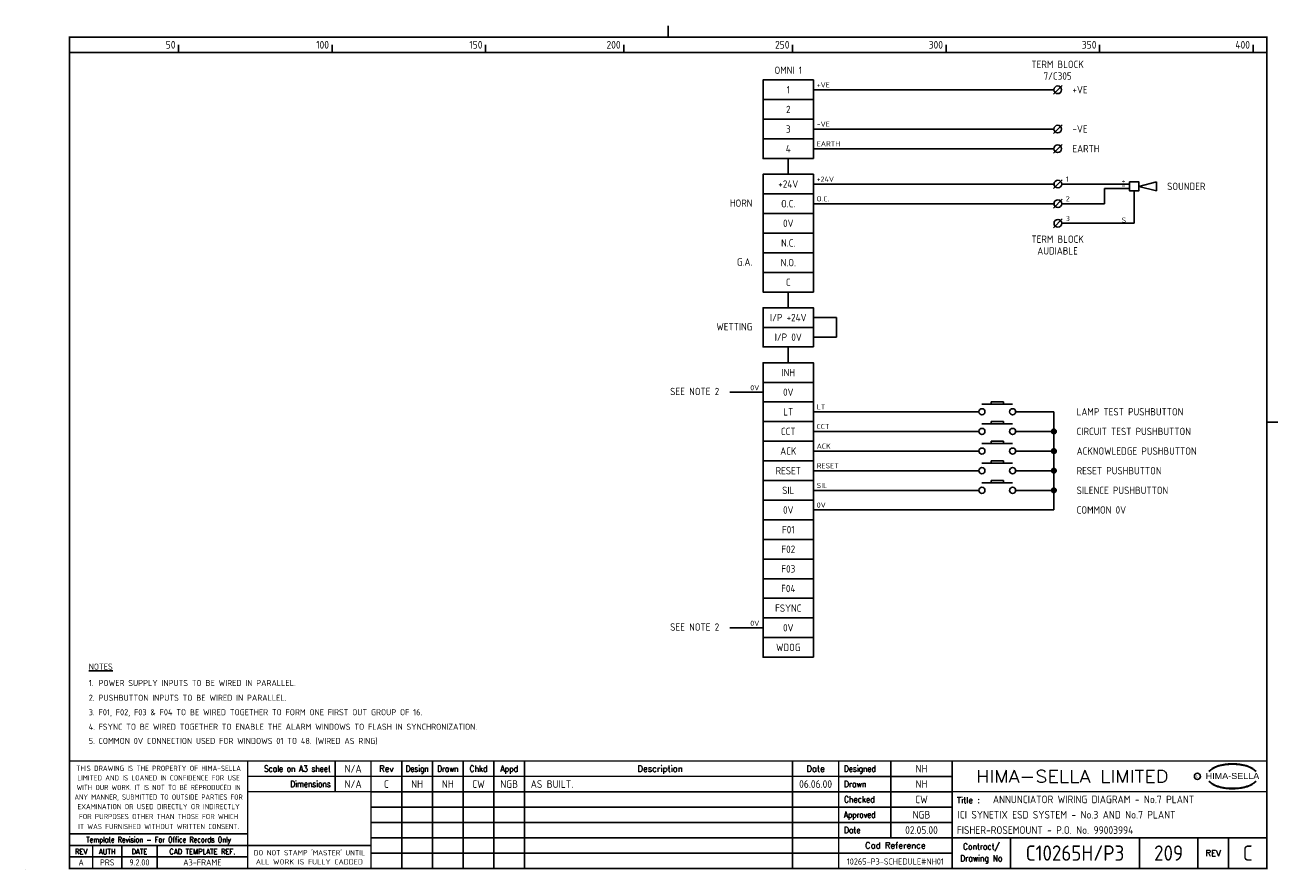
# Model space of a CAD drawing. Extents: x 0 to 408, y 0 to 275.
import ezdxf
from ezdxf.enums import TextEntityAlignment as Align

# ---------------------------------------------------------------- set-up
doc = ezdxf.new("R2010")
doc.units = 0
doc.header["$LTSCALE"] = 0.25
doc.header["$MEASUREMENT"] = 0
doc.layers.get('0').update_dxf_attribs({"color": 41, "linetype": 'CONTINUOUS'})
for name, color, linetype in [('00-DRG_FRAME', 12, 'CONTINUOUS'), ('01-DRAW', 7, 'CONTINUOUS'), ('035', 7, 'CONTINUOUS'), ('212', 7, 'CONTINUOUS'), ('212-TEXT', 2, 'CONTINUOUS')]:
    doc.layers.add(name, color=color, linetype=linetype)
doc.styles.add('ARIAL', font='ARIAL.TTF', dxfattribs={"height": 2.5})
doc.styles.add('ISO', font='iso.shx', dxfattribs={"height": 2.5})
doc.styles.add('ROMAND', font='ROMAND')

# ---------------------------------------------------------------- blocks, each defined once
blk = doc.blocks.new('A3-CONTRACT')
at = {"style": 'ISO'}
for tag, height, p in [('SCALE', 2.5, (106.86, 31.75)), ('DIMS', 2.5, (106.86, 26.75)), ('CAD-REF', 2.5, (282, 1.75)), ('CONTRACT', 5, (342, 3))]:
    blk.add_attdef(tag, text='', height=height, dxfattribs=at).set_placement(p, align=Align.CENTER)
for tag, p in [('TITLE_2', (303.75, 16.75)), ('TITLE_3', (303.5, 11.75))]:
    blk.add_attdef(tag, p, '', height=2.5, dxfattribs=at)
blk = doc.blocks.new('A3-REVA')
at = {"style": 'ISO'}
for tag, p in [('DESIGNED', (292, 31.75)), ('A', (117.7, 26.75)), ('DES', (127.7, 26.75)), ('DRN', (137.7, 26.75)), ('CHKD', (147.7, 26.75)), ('APPD', (157.7, 26.75)), ('DATE', (258, 26.75)), ('DRAWN', (292, 26.75)), ('CHECKED', (292, 21.75)), ('APPD', (292, 16.75)), ('DATE', (292, 11.75))]:
    blk.add_attdef(tag, text='', height=2.5, dxfattribs=at).set_placement(p, align=Align.CENTER)
blk.add_attdef('DESCRIPTION', (164.7, 26.75), '', height=2.5, dxfattribs=at)
blk = doc.blocks.new('A3-TITLE')
at = {"style": 'ISO'}
blk.add_attdef('TITLE_1', (318.75, 21.75), '', height=2.5, dxfattribs=at)
for tag, p in [('DRGNO', (372.5, 3)), ('REV.', (398.25, 3))]:
    blk.add_attdef(tag, text='', height=5, dxfattribs=at).set_placement(p, align=Align.CENTER)
blk = doc.blocks.new('TERM')
blk.add_line((0.57, 0.57), (-0.57, -0.57))
blk.add_circle((0, 0), 0.5)
blk = doc.blocks.new('DOT')
at = {"layer": '01-DRAW'}
for radius in [0.75, 0.65, 0.55, 0.45, 0.35, 0.25, 0.15, 0.05]:
    blk.add_circle((0, 0), radius, dxfattribs=at)

msp = doc.modelspace()

# ---------------------------------------------------------------- linework, layer by layer
at = {"layer": '00-DRG_FRAME'}
for p, q in [((50, 266.5), (50, 269)), ((100, 266.5), (100, 269)), ((150, 266.5), (150, 269)), ((195, 266.5), (195, 269)), ((250, 266.5), (250, 269)), ((300, 266.5), (300, 269)), ((350, 266.5), (350, 269)), ((400, 266.5), (400, 269)), ((101.01, 35.5), (101.01, 25.5)), ((122.7, 35.5), (122.7, 0.5)), ((132.7, 0.5), (132.7, 35.5)), ((142.7, 0.5), (142.7, 35.5)), ((152.7, 35.5), (152.7, 0.5)), ((162.7, 35.5), (162.7, 0.5)), ((250, 35.5), (250, 0.5)), ((282, 35.5), (282, 10.5)), ((265, 30.5), (302, 30.5)), ((302, 25.5), (112.7, 25.5)), ((112.7, 20.5), (302, 20.5)), ((302, 15.5), (112.7, 15.5)), ((112.7, 10.5), (265, 10.5)), ((321, 10.5), (321, 0.5)), ((363, 10.5), (363, 0.5)), ((382, 0.5), (382, 10.5)), ((392, 10.5), (392, 0.5)), ((72.5, 4.25), (14.5, 4.25)), ((302, 5.5), (112.7, 5.5)), ((0, 0), (0, 0.03))]:
    msp.add_line(p, q, dxfattribs=at)
at = {"layer": '00-DRG_FRAME', "const_width": 0.5}
for points in [[(209.5, 271.5), (209.5, 275.18)], [(209.5, 271.5), (209.5, 275.18)], [(14.5, 266.5), (404.5, 266.5)], [(404.5, 146), (408.18, 146)], [(404.5, 35.5), (14.5, 35.5)], [(72.5, 0.5), (72.5, 35.5)], [(112.7, 0.5), (112.7, 35.5)], [(265, 35.5), (265, 0.5)], [(302, 0.5), (302, 35.5)], [(265, 30.5), (72.5, 30.5)], [(112.7, 25.5), (72.5, 25.5)], [(404.5, 25.5), (302, 25.5)], [(14.5, 11.75), (72.5, 11.75)], [(14.5, 8), (72.5, 8)], [(22, 0.5), (22, 8)], [(31.5, 0.5), (31.5, 8)], [(43, 0.5), (43, 8)], [(112.7, 8), (72.5, 8)], [(265, 10.5), (404.5, 10.5)]]:
    msp.add_lwpolyline(points, dxfattribs=at)
msp.add_lwpolyline([(14.5, 0.5), (404.5, 0.5), (404.5, 271.5), (14.5, 271.5)], close=True, dxfattribs=at)
at = {"layer": '00-DRG_FRAME', "color": 3}
msp.add_circle((381.88, 30.5), 1, dxfattribs=at)
for centre, radius, start, end in [((390.6, 26.83), 7.24, 106.0532, 133.5024), ((390.11, 28.1), 5.98, 122.244, 131.6154), ((389.75, 28.78), 5.21, 111.8206, 122.8668), ((391.78, 24.7), 9.76, 107.5931, 113.9452), ((393.1, 18.5), 15.94, 89.2698, 106.3911), ((392.1, 23.52), 10.99, 96.0146, 107.3203), ((393.29, 16.31), 18.28, 92.8917, 97.3734), ((393.24, 18.86), 15.73, 89.7805, 93.1738), ((393.36, 18.86), 15.73, 86.8262, 90.2195), ((393.51, 18.5), 15.94, 73.6089, 90.7302), ((393.31, 16.31), 18.28, 82.6266, 87.1083), ((394.51, 23.52), 10.99, 72.6797, 83.9854), ((394.83, 24.7), 9.76, 66.0548, 72.4069), ((396, 26.83), 7.24, 46.4976, 73.9468), ((396.85, 28.78), 5.21, 57.1332, 68.1794), ((396.49, 28.1), 5.98, 48.3846, 57.756), ((390.88, 27.01), 7.3, 130.419, 136.057), ((390.6, 34.23), 7.24, 226.4976, 253.9468), ((390.88, 34.04), 7.3, 223.943, 229.581), ((396, 34.23), 7.24, 286.0532, 313.5024), ((395.73, 27.01), 7.3, 43.943, 49.581), ((395.73, 34.04), 7.3, 310.419, 316.057), ((390.11, 32.96), 5.98, 228.3846, 237.756), ((389.75, 32.28), 5.21, 237.1332, 248.1794), ((391.78, 36.36), 9.76, 246.0548, 252.4069), ((393.1, 42.56), 15.94, 253.6089, 270.7302), ((392.1, 37.54), 10.99, 252.6797, 263.9854), ((393.29, 44.75), 18.28, 262.6266, 267.1083), ((393.24, 42.19), 15.73, 266.8262, 270.2195), ((393.51, 42.56), 15.94, 269.2698, 286.3911), ((393.36, 42.19), 15.73, 269.7805, 273.1738), ((393.31, 44.75), 18.28, 272.8917, 277.3734), ((394.51, 37.54), 10.99, 276.0146, 287.3203), ((394.83, 36.36), 9.76, 287.5931, 293.9452), ((396.85, 32.28), 5.21, 291.8206, 302.8668), ((396.49, 32.96), 5.98, 302.244, 311.6154)]:
    msp.add_arc(centre, radius, start, end, dxfattribs=at)
at = {"layer": '212'}
for p, q in [((256.81, 254.32), (335.15, 254.32)), ((256.81, 241.52), (335.15, 241.52)), ((256.81, 235.12), (335.15, 235.12)), ((248.61, 231.92), (248.61, 226.8)), ((256.81, 223.6), (335.17, 223.6)), ((337.67, 223.6), (359.76, 223.6)), ((359.76, 222.1), (351.64, 222.1)), ((351.64, 217.2), (351.64, 222.1)), ((361.26, 221.35), (361.26, 210.8)), ((368.53, 224.35), (362.76, 222.85)), ((362.76, 222.85), (368.53, 221.35)), ((368.53, 221.35), (368.53, 224.35)), ((256.81, 217.2), (335.15, 217.2)), ((337.67, 217.2), (351.64, 217.2)), ((337.67, 210.8), (361.26, 210.8)), ((248.61, 188.4), (248.61, 183.28)), ((256.81, 180.08), (264.31, 180.08)), ((264.31, 173.68), (264.31, 180.08)), ((256.81, 173.68), (264.31, 173.68)), ((248.61, 170.48), (248.61, 165.35)), ((240.41, 155.75), (229.6, 155.75)), ((321.67, 151.85), (311.67, 151.85)), ((318.67, 152.6), (314.67, 152.6)), ((314.67, 152.6), (314.67, 151.85)), ((318.67, 152.6), (318.67, 151.85)), ((256.81, 149.35), (310.67, 149.35)), ((322.67, 149.35), (335.15, 149.35)), ((335.15, 117.35), (335.15, 149.35)), ((256.81, 142.95), (310.67, 142.95)), ((321.67, 145.45), (311.67, 145.45)), ((318.67, 146.2), (314.67, 146.2)), ((314.67, 146.2), (314.67, 145.45)), ((318.67, 146.2), (318.67, 145.45)), ((322.67, 142.95), (335.15, 142.95)), ((321.67, 139.05), (311.67, 139.05)), ((318.67, 139.8), (314.67, 139.8)), ((314.67, 139.8), (314.67, 139.05)), ((318.67, 139.8), (318.67, 139.05)), ((256.81, 136.55), (310.67, 136.55)), ((322.67, 136.55), (335.15, 136.55)), ((321.67, 132.65), (311.67, 132.65)), ((318.67, 133.4), (314.67, 133.4)), ((314.67, 133.4), (314.67, 132.65)), ((318.67, 133.4), (318.67, 132.65)), ((256.81, 130.15), (310.67, 130.15)), ((318.67, 127), (314.67, 127)), ((314.67, 127), (314.67, 126.25)), ((318.67, 127), (318.67, 126.25)), ((322.67, 130.15), (335.15, 130.15)), ((256.81, 123.75), (310.67, 123.75)), ((321.67, 126.25), (311.67, 126.25)), ((322.67, 123.75), (335.15, 123.75)), ((256.81, 117.35), (335.15, 117.35)), ((240.41, 78.95), (229.6, 78.95))]:
    msp.add_line(p, q, dxfattribs=at)
for points in [[(256.81, 251.12), (240.41, 251.12), (240.41, 257.52), (256.81, 257.52)], [(256.81, 244.72), (240.41, 244.72), (240.41, 251.12), (256.81, 251.12)], [(256.81, 238.32), (240.41, 238.32), (240.41, 244.72), (256.81, 244.72)], [(256.81, 231.92), (240.41, 231.92), (240.41, 238.32), (256.81, 238.32)], [(256.81, 220.4), (240.41, 220.4), (240.41, 226.8), (256.81, 226.8)], [(359.76, 224.35), (362.76, 224.35), (362.76, 221.35), (359.76, 221.35)], [(256.81, 214), (240.41, 214), (240.41, 220.4), (256.81, 220.4)], [(256.81, 207.6), (240.41, 207.6), (240.41, 214), (256.81, 214)], [(256.81, 201.2), (240.41, 201.2), (240.41, 207.6), (256.81, 207.6)], [(256.81, 194.8), (240.41, 194.8), (240.41, 201.2), (256.81, 201.2)], [(256.81, 188.4), (240.41, 188.4), (240.41, 194.8), (256.81, 194.8)], [(256.81, 176.88), (240.41, 176.88), (240.41, 183.28), (256.81, 183.28)], [(256.81, 170.48), (240.41, 170.48), (240.41, 176.88), (256.81, 176.88)], [(256.81, 158.95), (240.41, 158.95), (240.41, 165.35), (256.81, 165.35)], [(256.81, 152.55), (240.41, 152.55), (240.41, 158.95), (256.81, 158.95)], [(256.81, 146.15), (240.41, 146.15), (240.41, 152.55), (256.81, 152.55)], [(256.81, 139.75), (240.41, 139.75), (240.41, 146.15), (256.81, 146.15)], [(256.81, 133.35), (240.41, 133.35), (240.41, 139.75), (256.81, 139.75)], [(256.81, 126.95), (240.41, 126.95), (240.41, 133.35), (256.81, 133.35)], [(256.81, 120.55), (240.41, 120.55), (240.41, 126.95), (256.81, 126.95)], [(256.81, 114.15), (240.41, 114.15), (240.41, 120.55), (256.81, 120.55)], [(256.81, 107.75), (240.41, 107.75), (240.41, 114.15), (256.81, 114.15)], [(256.81, 101.35), (240.41, 101.35), (240.41, 107.75), (256.81, 107.75)], [(256.81, 94.95), (240.41, 94.95), (240.41, 101.35), (256.81, 101.35)], [(256.81, 88.55), (240.41, 88.55), (240.41, 94.95), (256.81, 94.95)], [(256.81, 82.15), (240.41, 82.15), (240.41, 88.55), (256.81, 88.55)], [(256.81, 75.75), (240.41, 75.75), (240.41, 82.15), (256.81, 82.15)], [(256.81, 69.35), (240.41, 69.35), (240.41, 75.75), (256.81, 75.75)]]:
    msp.add_lwpolyline(points, close=True, dxfattribs=at)
for centre in [(311.67, 149.35), (321.67, 149.35), (311.67, 142.95), (321.67, 142.95), (311.67, 136.55), (321.67, 136.55), (311.67, 130.15), (321.67, 130.15), (311.67, 123.75), (321.67, 123.75)]:
    msp.add_circle(centre, 1, dxfattribs=at)

# ---------------------------------------------------------------- block references
ref = msp.add_blockref('A3-CONTRACT', (0, 0))
ref.add_attrib('SCALE', 'N/A', dxfattribs={"height": 2.5, "style": 'ISO'}).set_placement((106.86, 31.75), align=Align.CENTER)
ref.add_attrib('DIMS', 'N/A', dxfattribs={"height": 2.5, "style": 'ISO'}).set_placement((106.86, 26.75), align=Align.CENTER)
ref.add_attrib('CAD-REF', '10265-P3-SCHEDULE#NH01', dxfattribs={"height": 2, "style": 'ISO'}).set_placement((283.48, 1.75), align=Align.CENTER)
ref.add_attrib('TITLE_2', 'ICI SYNETIX ESD SYSTEM - No.3 AND No.7 PLANT', (303.75, 16.75), dxfattribs={"height": 2.5, "style": 'ISO'})
ref.add_attrib('TITLE_3', 'FISHER-ROSEMOUNT - P.O. No. 99003994', (303.5, 11.75), dxfattribs={"height": 2.5, "style": 'ISO'})
ref.add_attrib('CONTRACT', 'C10265H/P3', dxfattribs={"height": 5, "style": 'ISO'}).set_placement((342, 3), align=Align.CENTER)
at = {"layer": '035', "xscale": 2.5, "yscale": 2.5, "zscale": 2.5}
for p in [(336.4, 254.32), (336.4, 241.52), (336.4, 235.12), (336.42, 223.6), (336.42, 217.2), (336.42, 210.8)]:
    msp.add_blockref('TERM', p, dxfattribs=at)
at = {"layer": '212'}
for p in [(335.15, 142.95), (335.15, 136.55), (335.15, 130.15), (335.15, 123.75)]:
    msp.add_blockref('DOT', p, dxfattribs=at)
at = {"layer": '212-TEXT'}
ref = msp.add_blockref('A3-REVA', (0, 0), dxfattribs=at)
ref.add_attrib('DESIGNED', 'NH', dxfattribs={"layer": '0', "height": 2.5, "style": 'ISO'}).set_placement((292, 31.75), align=Align.CENTER)
ref.add_attrib('DRAWN', 'NH', dxfattribs={"layer": '0', "height": 2.5, "style": 'ISO'}).set_placement((292, 26.75), align=Align.CENTER)
ref.add_attrib('CHECKED', 'CW', dxfattribs={"layer": '0', "height": 2.5, "style": 'ISO'}).set_placement((292, 21.75), align=Align.CENTER)
ref.add_attrib('APPD', 'NGB', dxfattribs={"layer": '0', "height": 2.5, "style": 'ISO'}).set_placement((292, 16.75), align=Align.CENTER)
ref.add_attrib('A', 'C', dxfattribs={"layer": '0', "height": 2.5, "style": 'ISO'}).set_placement((117.7, 26.75), align=Align.CENTER)
ref.add_attrib('DES', 'NH', dxfattribs={"layer": '0', "height": 2.5, "style": 'ISO'}).set_placement((127.7, 26.75), align=Align.CENTER)
ref.add_attrib('DRN', 'NH', dxfattribs={"layer": '0', "height": 2.5, "style": 'ISO'}).set_placement((137.7, 26.75), align=Align.CENTER)
ref.add_attrib('CHKD', 'CW', dxfattribs={"layer": '0', "height": 2.5, "style": 'ISO'}).set_placement((147.7, 26.75), align=Align.CENTER)
ref.add_attrib('APPD', 'NGB', dxfattribs={"layer": '0', "height": 2.5, "style": 'ISO'}).set_placement((157.7, 26.75), align=Align.CENTER)
ref.add_attrib('DESCRIPTION', 'AS BUILT.', (164.7, 26.75), dxfattribs={"layer": '0', "height": 2.5, "style": 'ISO'})
ref.add_attrib('DATE', '06.06.00', dxfattribs={"layer": '0', "height": 2.5, "style": 'ISO'}).set_placement((257.5, 26.75), align=Align.CENTER)
ref.add_attrib('DATE', '02.05.00', dxfattribs={"layer": '0', "height": 2.5, "style": 'ISO'}).set_placement((292, 11.75), align=Align.CENTER)
ref = msp.add_blockref('A3-TITLE', (0, 0), dxfattribs=at)
ref.add_attrib('TITLE_1', 'ANNUNCIATOR WIRING DIAGRAM - No.7 PLANT', (315.25, 21.75), dxfattribs={"layer": '0', "height": 2.5, "style": 'ISO'})
ref.add_attrib('DRGNO', '209', dxfattribs={"layer": '0', "height": 5, "style": 'ISO'}).set_placement((372.5, 3), align=Align.CENTER)
ref.add_attrib('REV.', 'C', dxfattribs={"layer": '0', "height": 5, "style": 'ISO'}).set_placement((398.25, 3), align=Align.CENTER)

# ---------------------------------------------------------------- texts
at = {"layer": '00-DRG_FRAME', "style": 'ISO'}
for s, p in [('50', (49, 267.75)), ('100', (99, 267.75)), ('150', (149, 267.75)), ('200', (194, 267.75)), ('250', (249, 267.75)), ('300', (299, 267.75)), ('350', (349, 267.75)), ('400', (399, 267.75))]:
    msp.add_text(s, height=2.5, dxfattribs=at).set_placement(p, align=Align.RIGHT)
at = {"layer": '00-DRG_FRAME', "color": 3, "style": 'ISO'}
for s, width, p in [('THIS DRAWING IS THE PROPERTY OF HIMA-SELLA', 0.9, (43.5, 33.14)), ("DO NOT STAMP 'MASTER' UNTIL", 0.95, (92.6, 5.77))]:
    msp.add_text(s, height=1.7, dxfattribs=dict(at, width=width)).set_placement(p, align=Align.MIDDLE)
at = {"layer": '00-DRG_FRAME', "color": 4, "style": 'ROMAND', "width": 0.87}
for s, p in [('Scale on A3 sheet', (99.54, 32)), ('Dimensions', (99.54, 27.01))]:
    msp.add_text(s, height=2, dxfattribs=at).set_placement(p, align=Align.RIGHT)
at = {"layer": '00-DRG_FRAME', "color": 4, "style": 'ROMAND'}
for s, p in [('Rev', (117.7, 32)), ('Description', (206.85, 32)), ('Date', (257.5, 32))]:
    msp.add_text(s, height=2, dxfattribs=at).set_placement(p, align=Align.CENTER)
for s, width, p in [('Design', 0.85, (127.7, 32)), ('Drawn', 0.85, (137.7, 32)), ('Chkd', 0.9, (147.7, 32)), ('Appd', 0.9, (157.7, 32))]:
    msp.add_text(s, height=2, dxfattribs=dict(at, width=width)).set_placement(p, align=Align.CENTER)
for s, width, p in [('Designed', 0.87, (266.75, 32)), ('Drawn', 0.9, (266.75, 27)), ('Checked', 0.9, (266.75, 22)), ('Approved', 0.85, (266.75, 17)), ('Date', 0.9, (266.75, 12))]:
    msp.add_text(s, height=2, dxfattribs=dict(at, width=width)).set_placement(p)
at = {"layer": '00-DRG_FRAME', "style": 'ROMAND', "width": 1.15}
msp.add_text('HIMA-SELLA LIMITED', height=4, dxfattribs=at).set_placement((341.1, 30.5), align=Align.MIDDLE)
at = {"layer": '00-DRG_FRAME', "color": 3, "style": 'ISO'}
for s, width, p in [('LIMITED AND IS LOANED IN CONFIDENCE FOR USE', 0.9, (43.5, 30.02)), ('ANY MANNER, SUBMITTED TO OUTSIDE PARTIES FOR', 0.87, (43.5, 23.76)), ('WITH OUR WORK. IT IS NOT TO BE REPRODUCED IN', 0.87, (43.5, 26.89)), ('EXAMINATION OR USED DIRECTLY OR INDIRECTLY', 0.9, (43.5, 20.64)), ('FOR PURPOSES OTHER THAN THOSE FOR WHICH', 0.9, (43.5, 17.41)), ('IT WAS FURNISHED WITHOUT WRITTEN CONSENT.', 0.9, (43.5, 14.16))]:
    msp.add_text(s, height=1.7, dxfattribs=dict(at, width=width)).set_placement(p, align=Align.MIDDLE_CENTER)
at = {"layer": '00-DRG_FRAME', "color": 3, "style": 'ISO', "width": 0.9}
msp.add_text('C', height=1, dxfattribs=at).set_placement((381.84, 30), align=Align.CENTER)
at = {"layer": '00-DRG_FRAME', "style": 'ARIAL', "width": 1.05}
msp.add_text('HIMA-SELLA', height=2, dxfattribs=at).set_placement((393.3, 29.63), align=Align.CENTER)
at = {"layer": '00-DRG_FRAME', "color": 4, "style": 'ROMAND'}
msp.add_text('Title :', height=2, dxfattribs=at).set_placement((303.5, 21.75))
for s, height, width, p in [('Template Revision - For Office Records Only', 1.8, 0.85, (43.5, 9.62)), ('Contract/', 2, 0.9, (311.5, 7.5)), ('REV', 1.8, 0.9, (18.25, 6)), ('AUTH', 1.8, 0.9, (26.75, 6)), ('DATE', 1.8, 0.9, (37.25, 6)), ('CAD TEMPLATE REF.', 1.8, 0.9, (57.75, 6)), ('Drawing No', 2, 0.9, (311.5, 3.5))]:
    msp.add_text(s, height=height, dxfattribs=dict(at, width=width)).set_placement(p, align=Align.MIDDLE)
for s, p in [('Cad Reference', (283.5, 8)), ('REV', (387, 5.5))]:
    msp.add_text(s, height=2, dxfattribs=at).set_placement(p, align=Align.MIDDLE)
at = {"layer": '00-DRG_FRAME', "color": 41, "style": 'ISO'}
for s, p in [('A', (18.25, 1.45)), ('PRS', (26.75, 1.45)), ('9.2.00', (37.25, 1.45)), ('A3-FRAME', (57.75, 1.45))]:
    msp.add_text(s, height=2, dxfattribs=at).set_placement(p, align=Align.CENTER)
at = {"layer": '00-DRG_FRAME', "color": 3, "style": 'ISO'}
msp.add_text('ALL WORK IS FULLY CADDED', height=1.7, dxfattribs=at).set_placement((92.6, 2.64), align=Align.MIDDLE_CENTER)
at = {"layer": '212-TEXT', "style": 'ISO'}
for s, height, p in [('OMNI 1', 2.4, (248.61, 260.72)), ('TERM BLOCK', 2.4, (336.34, 262.63)), ('7/C305', 2.4, (336.34, 258.82)), ('1', 2.4, (248.61, 254.32)), ('2', 2.4, (248.61, 247.92)), ('3', 2.4, (248.61, 241.52)), ('4', 2.4, (248.61, 235.12)), ('+24V', 2.4, (248.61, 223.6)), ('O.C.', 2.4, (248.61, 217.2)), ('0V', 2.4, (248.61, 210.8)), ('N.C.', 2.4, (248.61, 204.4)), ('TERM BLOCK', 2.4, (336.34, 205.63)), ('AUDIABLE', 2.4, (336.34, 201.82)), ('N.O.', 2.4, (248.61, 198)), ('C', 2.4, (248.61, 191.6)), ('I/P +24V', 2.4, (248.61, 180.08)), ('I/P 0V', 2.4, (248.61, 173.68)), ('INH', 2.4, (248.61, 162.15)), ('0V', 1.68, (237.71, 157.21)), ('0V', 2.4, (248.61, 155.75)), ('LT', 2.4, (248.61, 149.35)), ('CCT', 2.4, (248.61, 142.95)), ('ACK', 2.4, (248.61, 136.55)), ('RESET', 2.4, (248.61, 130.15)), ('SIL', 2.4, (248.61, 123.75)), ('0V', 2.4, (248.61, 117.35)), ('F01', 2.4, (248.61, 110.95)), ('F02', 2.4, (248.61, 104.55)), ('F03', 2.4, (248.61, 98.15)), ('F04', 2.4, (248.61, 91.75)), ('FSYNC', 2.4, (248.61, 85.35)), ('0V', 1.68, (237.71, 80.41)), ('0V', 2.4, (248.61, 78.95)), ('WDOG', 2.4, (248.61, 72.55))]:
    msp.add_text(s, height=height, dxfattribs=at).set_placement(p, align=Align.MIDDLE)
for s, p in [('+VE', (257.87, 255.08)), ('-VE', (257.87, 242.28)), ('EARTH', (257.87, 235.88)), ('+24V', (257.87, 224.35)), ('1', (339.01, 224.35)), ('+', (357.17, 223.81)), ('-', (357.17, 222.31)), ('O.C.', (257.87, 217.95)), ('2', (339.01, 217.95)), ('3', (339.01, 211.55)), ('S', (357.17, 211.01)), ('LT', (257.87, 150.11)), ('CCT', (257.87, 143.71)), ('ACK', (257.87, 137.31)), ('RESET', (257.87, 130.91)), ('SIL', (257.87, 124.51)), ('0V', (257.87, 118.11))]:
    msp.add_text(s, height=1.68, dxfattribs=at).set_placement(p)
for s, height, p in [('+VE', 2.4, (341.16, 254.36)), ('-VE', 2.4, (341.16, 241.56)), ('EARTH', 2.4, (341.16, 235.12)), ('SOUNDER', 2.4, (372.03, 222.85)), ('LAMP TEST PUSHBUTTON', 2.4, (342.54, 149.35)), ('CIRCUIT TEST PUSHBUTTON', 2.4, (342.54, 142.95)), ('ACKNOWLEDGE PUSHBUTTON', 2.4, (342.54, 136.55)), ('RESET PUSHBUTTON', 2.4, (342.54, 130.15)), ('SILENCE PUSHBUTTON', 2.4, (342.54, 123.75)), ('COMMON 0V', 2.4, (342.54, 117.35)), ('%%UNOTES', 2, (20.74, 66.29)), ('1.', 2, (20.74, 60.95)), ('POWER SUPPLY INPUTS TO BE WIRED IN PARALLEL.', 2, (23.94, 60.95)), ('2.', 2, (20.74, 56.13)), ('PUSHBUTTON INPUTS TO BE WIRED IN PARALLEL.', 2, (23.94, 56.13)), ('3.', 2, (20.74, 51.42)), ('F01, F02, F03 & F04 TO BE WIRED TOGETHER TO FORM ONE FIRST OUT GROUP OF 16.', 2, (23.94, 51.42)), ('4.', 2, (20.74, 46.68)), ('FSYNC TO BE WIRED TOGETHER TO ENABLE THE ALARM WINDOWS TO FLASH IN SYNCHRONIZATION.', 2, (23.94, 46.68)), ('5.', 2, (20.74, 42.06)), ('COMMON 0V CONNECTION USED FOR WINDOWS 01 TO 48. (WIRED AS RING)', 2, (23.94, 42.06))]:
    msp.add_text(s, height=height, dxfattribs=at).set_placement(p, align=Align.MIDDLE_LEFT)
for s, p in [('HORN', (236.92, 216.17)), ('G.A.', (236.92, 196.97)), ('WETTING', (236.92, 175.9)), ('SEE NOTE 2', (226.11, 154.78)), ('SEE NOTE 2', (226.11, 77.98))]:
    msp.add_text(s, height=2.4, dxfattribs=at).set_placement(p, align=Align.RIGHT)

doc.saveas('drawing.dxf')
